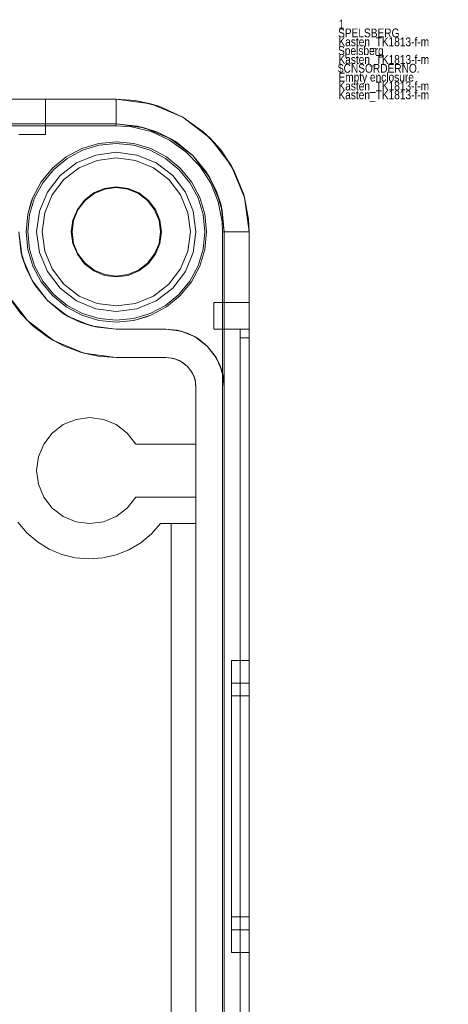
# Model space of a CAD drawing. Extents: x -634 to 300, y 62 to 1102.
# Tile 24 of 125: x -485.497 to -485.012, y 358.512 to 359.625. Entities that reach past the tile are written whole.
import ezdxf

# ---------------------------------------------------------------- set-up
doc = ezdxf.new("R2010")
doc.units = 0
doc.layers.get('0').update_dxf_attribs({"lineweight": 13})
doc.layers.add('AM_6', color=2, linetype='Continuous', lineweight=35, true_color=0xffff00)
doc.styles.get("Standard").update_dxf_attribs({"font": 'ARIALN.TTF'})

# ---------------------------------------------------------------- blocks, each defined once
blk = doc.blocks.new('Blockreferenz-A06CPW2EL0')
at = {"color": 9, "linetype": 'ByBlock', "lineweight": -2, "ltscale": 0.13, "true_color": 0xc1c9c4}
for p, q in [((-485.3874, 359.5354), (-487.6874, 359.5354)), ((-485.3874, 359.5354), (-487.6874, 359.5354)), ((-485.4896, 359.5354), (-485.4974, 359.5354)), ((-485.4974, 359.5354), (-485.4896, 359.5354)), ((-485.4824, 359.5354), (-485.4896, 359.5354)), ((-485.4896, 359.5354), (-485.4824, 359.5354)), ((-485.4762, 359.5354), (-485.4824, 359.5354)), ((-485.4824, 359.5354), (-485.4762, 359.5354)), ((-485.4714, 359.5354), (-485.4762, 359.5354)), ((-485.4762, 359.5354), (-485.4714, 359.5354)), ((-485.4684, 359.5354), (-485.4714, 359.5354)), ((-485.4714, 359.5354), (-485.4684, 359.5354)), ((-485.4674, 359.5354), (-485.4684, 359.5354)), ((-485.4684, 359.5354), (-485.4674, 359.5354)), ((-485.4674, 359.4954), (-485.4674, 359.5354)), ((-485.4674, 359.5354), (-485.4674, 359.5354)), ((-485.4674, 359.4954), (-485.4674, 359.5354)), ((-485.3486, 359.5303), (-485.3874, 359.5354)), ((-485.366, 359.5339), (-485.3874, 359.5354)), ((-485.3874, 359.5354), (-485.3874, 359.5354)), ((-485.3874, 359.5354), (-485.3874, 359.5349)), ((-485.366, 359.5339), (-485.3874, 359.5354)), ((-485.3874, 359.5349), (-485.3874, 359.5334)), ((-485.3874, 359.5334), (-485.3874, 359.5309)), ((-485.3874, 359.5309), (-485.3874, 359.5276)), ((-485.3486, 359.5303), (-485.366, 359.5339)), ((-485.3383, 359.5271), (-485.366, 359.5339)), ((-485.3124, 359.5153), (-485.3486, 359.5303)), ((-485.3383, 359.5271), (-485.3486, 359.5303)), ((-485.3874, 359.5276), (-485.3874, 359.5235)), ((-485.3874, 359.5235), (-485.3874, 359.5188)), ((-485.3874, 359.5188), (-485.3874, 359.5136)), ((-485.3124, 359.5153), (-485.3383, 359.5271)), ((-485.3124, 359.5153), (-485.3383, 359.5271)), ((-487.6874, 359.5074), (-485.3874, 359.5074)), ((-485.3874, 359.5074), (-485.5634, 359.5074)), ((-485.3874, 359.5136), (-485.3874, 359.5082)), ((-485.3874, 359.5082), (-485.3874, 359.5054)), ((-485.3874, 359.5074), (-485.3558, 359.5032)), ((-485.3636, 359.505), (-485.3874, 359.5074)), ((-485.3874, 359.5074), (-485.3874, 359.5074)), ((-485.2813, 359.4915), (-485.3124, 359.5153)), ((-485.2892, 359.4987), (-485.3124, 359.5153)), ((-485.2892, 359.4987), (-485.3124, 359.5153)), ((-486.2374, 359.5054), (-485.3874, 359.5054)), ((-485.3874, 359.5054), (-485.3703, 359.5042)), ((-485.3703, 359.5042), (-485.3481, 359.4988)), ((-485.3636, 359.505), (-485.3407, 359.4981)), ((-485.3558, 359.5032), (-485.3636, 359.505)), ((-485.3558, 359.5032), (-485.3264, 359.491)), ((-485.3407, 359.4981), (-485.3558, 359.5032)), ((-485.3481, 359.4988), (-485.3274, 359.4893)), ((-485.3264, 359.491), (-485.3407, 359.4981)), ((-485.3407, 359.4981), (-485.3196, 359.4868)), ((-485.2813, 359.4915), (-485.2892, 359.4987)), ((-485.2695, 359.4781), (-485.2892, 359.4987)), ((-485.4974, 359.4954), (-485.4896, 359.4954)), ((-485.4974, 359.4954), (-485.4896, 359.4954)), ((-485.4896, 359.4954), (-485.4824, 359.4954)), ((-485.4896, 359.4954), (-485.4824, 359.4954)), ((-485.4824, 359.4954), (-485.4762, 359.4954)), ((-485.4824, 359.4954), (-485.4762, 359.4954)), ((-485.4762, 359.4954), (-485.4714, 359.4954)), ((-485.4762, 359.4954), (-485.4714, 359.4954)), ((-485.4714, 359.4954), (-485.4684, 359.4954)), ((-485.4714, 359.4954), (-485.4684, 359.4954)), ((-485.4684, 359.4954), (-485.4674, 359.4954)), ((-485.4684, 359.4954), (-485.4674, 359.4954)), ((-485.4674, 359.4954), (-485.4674, 359.4954)), ((-485.4073, 359.4854), (-485.4264, 359.4796)), ((-485.4264, 359.4796), (-485.4073, 359.4854)), ((-485.3874, 359.4874), (-485.4073, 359.4854)), ((-485.4073, 359.4854), (-485.3874, 359.4874)), ((-485.3874, 359.4854), (-485.4069, 359.4835)), ((-485.3675, 359.4854), (-485.3874, 359.4874)), ((-485.3874, 359.4874), (-485.3675, 359.4854)), ((-485.3679, 359.4835), (-485.3874, 359.4854)), ((-485.3484, 359.4796), (-485.3675, 359.4854)), ((-485.3675, 359.4854), (-485.3484, 359.4796)), ((-485.3274, 359.4893), (-485.3088, 359.4761)), ((-485.3264, 359.491), (-485.3011, 359.4717)), ((-485.3196, 359.4868), (-485.3264, 359.491)), ((-485.3011, 359.4717), (-485.3196, 359.4868)), ((-485.2575, 359.4604), (-485.2813, 359.4915)), ((-485.2695, 359.4781), (-485.2813, 359.4915)), ((-485.4264, 359.4796), (-485.4441, 359.4702)), ((-485.4441, 359.4702), (-485.4264, 359.4796)), ((-485.4257, 359.4778), (-485.4429, 359.4685)), ((-485.4069, 359.4835), (-485.4257, 359.4778)), ((-485.3874, 359.4754), (-485.4107, 359.4723)), ((-485.3874, 359.4754), (-485.4107, 359.4723)), ((-485.3641, 359.4723), (-485.3874, 359.4754)), ((-485.3641, 359.4723), (-485.3874, 359.4754)), ((-485.3491, 359.4778), (-485.3679, 359.4835)), ((-485.3318, 359.4685), (-485.3491, 359.4778)), ((-485.3307, 359.4702), (-485.3484, 359.4796)), ((-485.3484, 359.4796), (-485.3307, 359.4702)), ((-485.3088, 359.4761), (-485.2931, 359.4596)), ((-485.2575, 359.4604), (-485.2695, 359.4781)), ((-485.2541, 359.4541), (-485.2695, 359.4781)), ((-485.4441, 359.4702), (-485.4595, 359.4575)), ((-485.4595, 359.4575), (-485.4441, 359.4702)), ((-485.4429, 359.4685), (-485.4581, 359.4561)), ((-485.4324, 359.4633), (-485.451, 359.449)), ((-485.4324, 359.4633), (-485.451, 359.449)), ((-485.4107, 359.4723), (-485.4324, 359.4633)), ((-485.4107, 359.4723), (-485.4324, 359.4633)), ((-485.4091, 359.4663), (-485.4293, 359.4579)), ((-485.4293, 359.4579), (-485.4091, 359.4663)), ((-485.3874, 359.4691), (-485.4091, 359.4663)), ((-485.4091, 359.4663), (-485.3874, 359.4691)), ((-485.3657, 359.4663), (-485.3874, 359.4691)), ((-485.3874, 359.4691), (-485.3657, 359.4663)), ((-485.3455, 359.4579), (-485.3657, 359.4663)), ((-485.3657, 359.4663), (-485.3455, 359.4579)), ((-485.3424, 359.4633), (-485.3641, 359.4723)), ((-485.3424, 359.4633), (-485.3641, 359.4723)), ((-485.3237, 359.449), (-485.3424, 359.4633)), ((-485.3237, 359.449), (-485.3424, 359.4633)), ((-485.3167, 359.4561), (-485.3318, 359.4685)), ((-485.3153, 359.4575), (-485.3307, 359.4702)), ((-485.3307, 359.4702), (-485.3153, 359.4575)), ((-485.3011, 359.4717), (-485.2817, 359.4464)), ((-485.2859, 359.4532), (-485.3011, 359.4717)), ((-485.4595, 359.4575), (-485.4722, 359.4421)), ((-485.4722, 359.4421), (-485.4595, 359.4575)), ((-485.4581, 359.4561), (-485.4705, 359.4409)), ((-485.4293, 359.4579), (-485.4466, 359.4446)), ((-485.4466, 359.4446), (-485.4293, 359.4579)), ((-485.3282, 359.4446), (-485.3455, 359.4579)), ((-485.3455, 359.4579), (-485.3282, 359.4446)), ((-485.3042, 359.4409), (-485.3167, 359.4561)), ((-485.3026, 359.4421), (-485.3153, 359.4575)), ((-485.3153, 359.4575), (-485.3026, 359.4421)), ((-485.2931, 359.4596), (-485.2807, 359.4404)), ((-485.2859, 359.4532), (-485.2747, 359.4321)), ((-485.2817, 359.4464), (-485.2859, 359.4532)), ((-485.2425, 359.4242), (-485.2575, 359.4604)), ((-485.2541, 359.4541), (-485.2575, 359.4604)), ((-485.2435, 359.4276), (-485.2541, 359.4541)), ((-485.4722, 359.4421), (-485.4816, 359.4244)), ((-485.4816, 359.4244), (-485.4722, 359.4421)), ((-485.4705, 359.4409), (-485.4798, 359.4237)), ((-485.451, 359.449), (-485.4653, 359.4304)), ((-485.451, 359.449), (-485.4653, 359.4304)), ((-485.4466, 359.4446), (-485.4599, 359.4273)), ((-485.4599, 359.4273), (-485.4466, 359.4446)), ((-485.3148, 359.4273), (-485.3282, 359.4446)), ((-485.3282, 359.4446), (-485.3148, 359.4273)), ((-485.3094, 359.4304), (-485.3237, 359.449)), ((-485.3094, 359.4304), (-485.3237, 359.449)), ((-485.295, 359.4237), (-485.3042, 359.4409)), ((-485.2931, 359.4244), (-485.3026, 359.4421)), ((-485.3026, 359.4421), (-485.2931, 359.4244)), ((-485.2817, 359.4464), (-485.2695, 359.417)), ((-485.2747, 359.4321), (-485.2817, 359.4464)), ((-485.4653, 359.4304), (-485.4743, 359.4087)), ((-485.4653, 359.4304), (-485.4743, 359.4087)), ((-485.4128, 359.4294), (-485.4234, 359.4214)), ((-485.4006, 359.4345), (-485.4128, 359.4294)), ((-485.4124, 359.4287), (-485.4003, 359.4337)), ((-485.3874, 359.4363), (-485.4006, 359.4345)), ((-485.4003, 359.4337), (-485.3874, 359.4354)), ((-485.3742, 359.4345), (-485.3874, 359.4363)), ((-485.3874, 359.4354), (-485.3744, 359.4337)), ((-485.3744, 359.4337), (-485.3624, 359.4287)), ((-485.3619, 359.4294), (-485.3742, 359.4345)), ((-485.3514, 359.4214), (-485.3619, 359.4294)), ((-485.3005, 359.4087), (-485.3094, 359.4304)), ((-485.3005, 359.4087), (-485.3094, 359.4304)), ((-485.2807, 359.4404), (-485.2722, 359.4192)), ((-485.2747, 359.4321), (-485.2677, 359.4092)), ((-485.2695, 359.417), (-485.2747, 359.4321)), ((-485.4816, 359.4244), (-485.4874, 359.4053)), ((-485.4835, 359.4195), (-485.4874, 359.4053)), ((-485.4874, 359.4053), (-485.4835, 359.4195)), ((-485.4798, 359.4237), (-485.4855, 359.4049)), ((-485.4816, 359.4244), (-485.4835, 359.4195)), ((-485.4835, 359.4195), (-485.4816, 359.4244)), ((-485.4599, 359.4273), (-485.4683, 359.4071)), ((-485.4683, 359.4071), (-485.4599, 359.4273)), ((-485.4234, 359.4214), (-485.4314, 359.4108)), ((-485.4307, 359.4104), (-485.4227, 359.4207)), ((-485.4227, 359.4207), (-485.4124, 359.4287)), ((-485.3624, 359.4287), (-485.352, 359.4207)), ((-485.352, 359.4207), (-485.3441, 359.4104)), ((-485.3433, 359.4108), (-485.3514, 359.4214)), ((-485.3065, 359.4071), (-485.3148, 359.4273)), ((-485.3148, 359.4273), (-485.3065, 359.4071)), ((-485.2893, 359.4049), (-485.295, 359.4237)), ((-485.2873, 359.4053), (-485.2931, 359.4244)), ((-485.2931, 359.4244), (-485.2873, 359.4053)), ((-485.2722, 359.4192), (-485.2679, 359.3968)), ((-485.2425, 359.4242), (-485.2435, 359.4276)), ((-485.2381, 359.3996), (-485.2435, 359.4276)), ((-485.2374, 359.3854), (-485.2425, 359.4242)), ((-485.2381, 359.3996), (-485.2425, 359.4242)), ((-485.4743, 359.4087), (-485.4774, 359.3854)), ((-485.4743, 359.4087), (-485.4774, 359.3854)), ((-485.4314, 359.4108), (-485.4365, 359.3986)), ((-485.4357, 359.3983), (-485.4307, 359.4104)), ((-485.3441, 359.4104), (-485.3391, 359.3983)), ((-485.3382, 359.3986), (-485.3433, 359.4108)), ((-485.2974, 359.3854), (-485.3005, 359.4087)), ((-485.2974, 359.3854), (-485.3005, 359.4087)), ((-485.2695, 359.417), (-485.2654, 359.3854)), ((-485.2677, 359.4092), (-485.2695, 359.417)), ((-485.2654, 359.3854), (-485.2677, 359.4092)), ((-485.4874, 359.4053), (-485.4894, 359.3854)), ((-485.4894, 359.3854), (-485.4874, 359.4053)), ((-485.4855, 359.4049), (-485.4874, 359.3854)), ((-485.4683, 359.4071), (-485.4711, 359.3854)), ((-485.4711, 359.3854), (-485.4683, 359.4071)), ((-485.4365, 359.3986), (-485.4383, 359.3854)), ((-485.4374, 359.3854), (-485.4357, 359.3983)), ((-485.3391, 359.3983), (-485.3374, 359.3854)), ((-485.3365, 359.3854), (-485.3382, 359.3986)), ((-485.3036, 359.3854), (-485.3065, 359.4071)), ((-485.3065, 359.4071), (-485.3036, 359.3854)), ((-485.2874, 359.3854), (-485.2893, 359.4049)), ((-485.2854, 359.3854), (-485.2873, 359.4053)), ((-485.2873, 359.4053), (-485.2854, 359.3854)), ((-485.2679, 359.3968), (-485.2674, 359.3854)), ((-485.2374, 359.3854), (-485.2381, 359.3996)), ((-485.2374, 359.3854), (-485.2381, 359.3996)), ((-485.4936, 359.3569), (-485.4974, 359.3854)), ((-485.4974, 359.3854), (-485.4953, 359.3639)), ((-485.4894, 359.3854), (-485.4874, 359.3655)), ((-485.4874, 359.3655), (-485.4894, 359.3854)), ((-485.4874, 359.3854), (-485.4855, 359.3659)), ((-485.4774, 359.3854), (-485.4743, 359.3621)), ((-485.4774, 359.3854), (-485.4743, 359.3621)), ((-485.4711, 359.3854), (-485.4683, 359.3637)), ((-485.4683, 359.3637), (-485.4711, 359.3854)), ((-485.4383, 359.3854), (-485.4365, 359.3722)), ((-485.4357, 359.3724), (-485.4374, 359.3854)), ((-485.3374, 359.3854), (-485.3391, 359.3724)), ((-485.3382, 359.3722), (-485.3365, 359.3854)), ((-485.3065, 359.3637), (-485.3036, 359.3854)), ((-485.3036, 359.3854), (-485.3065, 359.3637)), ((-485.3005, 359.3621), (-485.2974, 359.3854)), ((-485.3005, 359.3621), (-485.2974, 359.3854)), ((-485.2893, 359.3659), (-485.2874, 359.3854)), ((-485.2873, 359.3655), (-485.2854, 359.3854)), ((-485.2854, 359.3854), (-485.2873, 359.3655)), ((-485.2674, 359.3854), (-485.2674, 358.0354)), ((-485.2674, 359.3854), (-485.2646, 359.3854)), ((-485.2654, 359.3854), (-485.2654, 356.0854)), ((-485.2654, 359.2094), (-485.2654, 359.3854)), ((-485.2654, 359.3854), (-485.2654, 359.3854)), ((-485.2646, 359.3854), (-485.2592, 359.3854)), ((-485.2592, 359.3854), (-485.254, 359.3854)), ((-485.254, 359.3854), (-485.2493, 359.3854)), ((-485.2493, 359.3854), (-485.2452, 359.3854)), ((-485.2452, 359.3854), (-485.2419, 359.3854)), ((-485.2419, 359.3854), (-485.2394, 359.3854)), ((-485.2394, 359.3854), (-485.2379, 359.3854)), ((-485.2379, 359.3854), (-485.2374, 359.3854)), ((-485.2374, 356.0854), (-485.2374, 359.3854)), ((-485.2374, 356.0854), (-485.2374, 359.3854)), ((-485.2374, 359.3854), (-485.2374, 359.3854)), ((-485.494, 359.3598), (-485.4953, 359.3639)), ((-485.4953, 359.3639), (-485.4936, 359.3569)), ((-485.4874, 359.3655), (-485.4816, 359.3464)), ((-485.4816, 359.3464), (-485.4874, 359.3655)), ((-485.4855, 359.3659), (-485.4798, 359.3471)), ((-485.4683, 359.3637), (-485.4599, 359.3435)), ((-485.4599, 359.3435), (-485.4683, 359.3637)), ((-485.4365, 359.3722), (-485.4314, 359.36)), ((-485.4307, 359.3604), (-485.4357, 359.3724)), ((-485.3391, 359.3724), (-485.3441, 359.3604)), ((-485.3433, 359.36), (-485.3382, 359.3722)), ((-485.3148, 359.3435), (-485.3065, 359.3637)), ((-485.3065, 359.3637), (-485.3148, 359.3435)), ((-485.295, 359.3471), (-485.2893, 359.3659)), ((-485.2931, 359.3464), (-485.2873, 359.3655)), ((-485.2873, 359.3655), (-485.2931, 359.3464)), ((-485.4918, 359.3525), (-485.494, 359.3598)), ((-485.4826, 359.3304), (-485.4936, 359.3569)), ((-485.4936, 359.3569), (-485.489, 359.3433)), ((-485.489, 359.3433), (-485.4918, 359.3525)), ((-485.4743, 359.3621), (-485.4653, 359.3404)), ((-485.4743, 359.3621), (-485.4653, 359.3404)), ((-485.4314, 359.36), (-485.4234, 359.3494)), ((-485.4227, 359.35), (-485.4307, 359.3604)), ((-485.3441, 359.3604), (-485.352, 359.35)), ((-485.3514, 359.3494), (-485.3433, 359.36)), ((-485.3094, 359.3404), (-485.3005, 359.3621)), ((-485.3094, 359.3404), (-485.3005, 359.3621)), ((-485.4845, 359.3348), (-485.489, 359.3433)), ((-485.489, 359.3433), (-485.4826, 359.3304)), ((-485.4816, 359.3464), (-485.4722, 359.3287)), ((-485.4722, 359.3287), (-485.4816, 359.3464)), ((-485.4798, 359.3471), (-485.4705, 359.3298)), ((-485.4653, 359.3404), (-485.451, 359.3217)), ((-485.4653, 359.3404), (-485.451, 359.3217)), ((-485.4599, 359.3435), (-485.4466, 359.3262)), ((-485.4466, 359.3262), (-485.4599, 359.3435)), ((-485.4234, 359.3494), (-485.4128, 359.3413)), ((-485.4124, 359.3421), (-485.4227, 359.35)), ((-485.4128, 359.3413), (-485.4006, 359.3362)), ((-485.4003, 359.3371), (-485.4124, 359.3421)), ((-485.3624, 359.3421), (-485.3744, 359.3371)), ((-485.3742, 359.3362), (-485.3619, 359.3413)), ((-485.352, 359.35), (-485.3624, 359.3421)), ((-485.3619, 359.3413), (-485.3514, 359.3494)), ((-485.3282, 359.3262), (-485.3148, 359.3435)), ((-485.3148, 359.3435), (-485.3282, 359.3262)), ((-485.3237, 359.3217), (-485.3094, 359.3404)), ((-485.3237, 359.3217), (-485.3094, 359.3404)), ((-485.3042, 359.3298), (-485.295, 359.3471)), ((-485.3026, 359.3287), (-485.2931, 359.3464)), ((-485.2931, 359.3464), (-485.3026, 359.3287)), ((-485.4809, 359.3281), (-485.4845, 359.3348)), ((-485.4652, 359.3076), (-485.4826, 359.3304)), ((-485.4826, 359.3304), (-485.4788, 359.3243)), ((-485.4705, 359.3298), (-485.4581, 359.3147)), ((-485.4006, 359.3362), (-485.3874, 359.3345)), ((-485.3874, 359.3354), (-485.4003, 359.3371)), ((-485.3744, 359.3371), (-485.3874, 359.3354)), ((-485.3874, 359.3345), (-485.3742, 359.3362)), ((-485.3167, 359.3147), (-485.3042, 359.3298)), ((-485.4788, 359.3243), (-485.4809, 359.3281)), ((-485.4788, 359.3243), (-485.4652, 359.3076)), ((-485.4722, 359.3287), (-485.4595, 359.3133)), ((-485.4595, 359.3133), (-485.4722, 359.3287)), ((-485.451, 359.3217), (-485.4324, 359.3074)), ((-485.451, 359.3217), (-485.4324, 359.3074)), ((-485.4466, 359.3262), (-485.4293, 359.3128)), ((-485.4293, 359.3128), (-485.4466, 359.3262)), ((-485.3455, 359.3128), (-485.3282, 359.3262)), ((-485.3282, 359.3262), (-485.3455, 359.3128)), ((-485.3424, 359.3074), (-485.3237, 359.3217)), ((-485.3424, 359.3074), (-485.3237, 359.3217)), ((-485.3153, 359.3133), (-485.3026, 359.3287)), ((-485.3026, 359.3287), (-485.3153, 359.3133)), ((-485.4878, 359.285), (-485.5104, 359.3144)), ((-485.5078, 359.3101), (-485.4957, 359.2936)), ((-485.4424, 359.2901), (-485.4652, 359.3076)), ((-485.4652, 359.3076), (-485.4485, 359.2939)), ((-485.4595, 359.3133), (-485.4441, 359.3006)), ((-485.4441, 359.3006), (-485.4595, 359.3133)), ((-485.4581, 359.3147), (-485.4429, 359.3022)), ((-485.4324, 359.3074), (-485.4107, 359.2985)), ((-485.4324, 359.3074), (-485.4107, 359.2985)), ((-485.4293, 359.3128), (-485.4091, 359.3045)), ((-485.4091, 359.3045), (-485.4293, 359.3128)), ((-485.3657, 359.3045), (-485.3455, 359.3128)), ((-485.3455, 359.3128), (-485.3657, 359.3045)), ((-485.3641, 359.2985), (-485.3424, 359.3074)), ((-485.3641, 359.2985), (-485.3424, 359.3074)), ((-485.3318, 359.3022), (-485.3167, 359.3147)), ((-485.3307, 359.3006), (-485.3153, 359.3133)), ((-485.3153, 359.3133), (-485.3307, 359.3006)), ((-485.4441, 359.3006), (-485.4264, 359.2912)), ((-485.4264, 359.2912), (-485.4441, 359.3006)), ((-485.4429, 359.3022), (-485.4257, 359.293)), ((-485.4107, 359.2985), (-485.3874, 359.2954)), ((-485.4107, 359.2985), (-485.3874, 359.2954)), ((-485.4091, 359.3045), (-485.3874, 359.3016)), ((-485.3874, 359.3016), (-485.4091, 359.3045)), ((-485.3874, 359.3016), (-485.3657, 359.3045)), ((-485.3657, 359.3045), (-485.3874, 359.3016)), ((-485.3874, 359.2954), (-485.3641, 359.2985)), ((-485.3874, 359.2954), (-485.3641, 359.2985)), ((-485.3491, 359.293), (-485.3318, 359.3022)), ((-485.3484, 359.2912), (-485.3307, 359.3006)), ((-485.3307, 359.3006), (-485.3484, 359.2912)), ((-485.2774, 359.3054), (-485.2774, 359.3044)), ((-485.2374, 359.3054), (-485.2774, 359.3054)), ((-485.2774, 359.3054), (-485.2774, 359.3044)), ((-485.2774, 359.3054), (-485.2774, 359.3054)), ((-485.2374, 359.3054), (-485.2774, 359.3054)), ((-485.2774, 359.3044), (-485.2774, 359.3014)), ((-485.2774, 359.3044), (-485.2774, 359.3014)), ((-485.2774, 359.3014), (-485.2774, 359.2966)), ((-485.2774, 359.3014), (-485.2774, 359.2966)), ((-485.2774, 359.2966), (-485.2774, 359.2904)), ((-485.2774, 359.2966), (-485.2774, 359.2904)), ((-485.2374, 359.3044), (-485.2374, 359.3054)), ((-485.2374, 359.3054), (-485.2374, 359.3054)), ((-485.2374, 359.3054), (-485.2374, 359.3044)), ((-485.2374, 359.3014), (-485.2374, 359.3044)), ((-485.2374, 359.3044), (-485.2374, 359.3014)), ((-485.2374, 359.2966), (-485.2374, 359.3014)), ((-485.2374, 359.3014), (-485.2374, 359.2966)), ((-485.2374, 359.2904), (-485.2374, 359.2966)), ((-485.2374, 359.2966), (-485.2374, 359.2904)), ((-485.4957, 359.2936), (-485.4878, 359.285)), ((-485.4813, 359.2789), (-485.4957, 359.2936)), ((-485.4584, 359.2624), (-485.4878, 359.285)), ((-485.4878, 359.285), (-485.4813, 359.2789)), ((-485.4485, 359.2939), (-485.4424, 359.2901)), ((-485.4447, 359.2919), (-485.4485, 359.2939)), ((-485.4379, 359.2883), (-485.4447, 359.2919)), ((-485.4159, 359.2791), (-485.4424, 359.2901)), ((-485.4424, 359.2901), (-485.4295, 359.2838)), ((-485.4295, 359.2838), (-485.4379, 359.2883)), ((-485.4264, 359.2912), (-485.4073, 359.2853)), ((-485.4073, 359.2853), (-485.4264, 359.2912)), ((-485.4257, 359.293), (-485.4069, 359.2873)), ((-485.4073, 359.2853), (-485.3874, 359.2834)), ((-485.3874, 359.2834), (-485.4073, 359.2853)), ((-485.4069, 359.2873), (-485.3874, 359.2854)), ((-485.3874, 359.2854), (-485.3679, 359.2873)), ((-485.3874, 359.2834), (-485.3675, 359.2853)), ((-485.3675, 359.2853), (-485.3874, 359.2834)), ((-485.3679, 359.2873), (-485.3491, 359.293)), ((-485.3675, 359.2853), (-485.3484, 359.2912)), ((-485.3675, 359.2853), (-485.3533, 359.2893)), ((-485.3533, 359.2893), (-485.3675, 359.2853)), ((-485.3533, 359.2893), (-485.3484, 359.2912)), ((-485.3484, 359.2912), (-485.3533, 359.2893)), ((-485.2774, 359.2904), (-485.2774, 359.2832)), ((-485.2774, 359.2904), (-485.2774, 359.2832)), ((-485.2374, 359.2832), (-485.2374, 359.2904)), ((-485.2374, 359.2904), (-485.2374, 359.2832)), ((-485.4813, 359.2789), (-485.465, 359.2665)), ((-485.4203, 359.281), (-485.4295, 359.2838)), ((-485.4295, 359.2838), (-485.4159, 359.2791)), ((-485.413, 359.2788), (-485.4203, 359.281)), ((-485.3874, 359.2754), (-485.4159, 359.2791)), ((-485.4159, 359.2791), (-485.4088, 359.2775)), ((-485.4088, 359.2775), (-485.413, 359.2788)), ((-485.4088, 359.2775), (-485.3874, 359.2754)), ((-485.3314, 359.2754), (-485.3874, 359.2754)), ((-485.3874, 359.2754), (-485.3675, 359.2754)), ((-485.3874, 359.2754), (-485.3874, 359.2754)), ((-485.3675, 359.2754), (-485.3484, 359.2754)), ((-485.3484, 359.2754), (-485.3314, 359.2754)), ((-485.3143, 359.2731), (-485.3314, 359.2754)), ((-485.3185, 359.2741), (-485.3314, 359.2754)), ((-485.3314, 359.2754), (-485.3185, 359.2741)), ((-485.3314, 359.2754), (-485.3314, 359.2754)), ((-485.3143, 359.2731), (-485.3185, 359.2741)), ((-485.3185, 359.2741), (-485.3061, 359.2704)), ((-485.2774, 359.2832), (-485.2774, 359.2754)), ((-485.2774, 359.2832), (-485.2774, 359.2754)), ((-485.2774, 359.2754), (-485.2474, 359.2754)), ((-485.2774, 359.2754), (-485.2774, 359.2754)), ((-485.2774, 359.2754), (-485.2474, 359.2754)), ((-485.2474, 359.2754), (-485.2474, 359.2752)), ((-485.2424, 359.2754), (-485.2474, 359.2754)), ((-485.2474, 359.2754), (-485.2374, 359.2754)), ((-485.2474, 359.2754), (-485.2474, 357.7354)), ((-485.2474, 359.2754), (-485.2474, 359.2754)), ((-485.2474, 359.2754), (-485.2474, 357.7354)), ((-485.2424, 359.2754), (-485.2474, 359.2754)), ((-485.2474, 359.2754), (-485.2474, 359.2754)), ((-485.2474, 359.2754), (-485.2474, 359.2754)), ((-485.2474, 359.2754), (-485.2474, 359.2754)), ((-485.2474, 359.2754), (-485.2474, 359.2754)), ((-485.2474, 359.2754), (-485.2474, 359.2754)), ((-485.2474, 359.2752), (-485.2474, 359.2754)), ((-485.2474, 359.2754), (-485.2374, 359.2754)), ((-485.2474, 359.2752), (-485.2474, 359.2746)), ((-485.2474, 359.2746), (-485.2474, 359.2752)), ((-485.2474, 359.2746), (-485.2474, 359.2737)), ((-485.2474, 359.2737), (-485.2474, 359.2746)), ((-485.2474, 359.2737), (-485.2474, 359.2725)), ((-485.2474, 359.2725), (-485.2474, 359.2737)), ((-485.2374, 359.2754), (-485.2424, 359.2754)), ((-485.2374, 359.2754), (-485.2424, 359.2754)), ((-485.2374, 359.2754), (-485.2374, 359.2832)), ((-485.2374, 359.2832), (-485.2374, 359.2754)), ((-485.2374, 359.275), (-485.2374, 359.2754)), ((-485.2374, 357.7354), (-485.2374, 359.2754)), ((-485.2374, 359.2754), (-485.2374, 359.2754)), ((-485.2374, 359.2754), (-485.2374, 359.275)), ((-485.2374, 359.2754), (-485.2374, 357.7354)), ((-485.2374, 359.274), (-485.2374, 359.275)), ((-485.2374, 359.275), (-485.2374, 359.274)), ((-485.2374, 359.2725), (-485.2374, 359.274)), ((-485.2374, 359.274), (-485.2374, 359.2725)), ((-485.465, 359.2665), (-485.4584, 359.2624)), ((-485.4471, 359.2565), (-485.465, 359.2665)), ((-485.4241, 359.2482), (-485.4584, 359.2624)), ((-485.4584, 359.2624), (-485.4471, 359.2565)), ((-485.2984, 359.2665), (-485.3143, 359.2731)), ((-485.3061, 359.2704), (-485.3143, 359.2731)), ((-485.2984, 359.2665), (-485.3061, 359.2704)), ((-485.3061, 359.2704), (-485.2947, 359.2643)), ((-485.2847, 359.2561), (-485.2984, 359.2665)), ((-485.2947, 359.2643), (-485.2984, 359.2665)), ((-485.2847, 359.2561), (-485.2947, 359.2643)), ((-485.2947, 359.2643), (-485.2847, 359.2561)), ((-485.2474, 359.2725), (-485.2474, 359.2709)), ((-485.2474, 359.2709), (-485.2474, 359.2725)), ((-485.2474, 359.2709), (-485.2474, 359.2692)), ((-485.2474, 359.2692), (-485.2474, 359.2709)), ((-485.2474, 359.2692), (-485.2474, 359.2673)), ((-485.2474, 359.2673), (-485.2474, 359.2692)), ((-485.2474, 359.2673), (-485.2474, 359.2654)), ((-485.2474, 359.2654), (-485.2474, 359.2673)), ((-485.2474, 359.2654), (-485.2424, 359.2654)), ((-485.2474, 359.2654), (-485.2474, 356.2054)), ((-485.2424, 359.2654), (-485.2474, 359.2654)), ((-485.2474, 356.2054), (-485.2474, 359.2654)), ((-485.2424, 359.2654), (-485.2374, 359.2654)), ((-485.2374, 359.2654), (-485.2424, 359.2654)), ((-485.2374, 359.2704), (-485.2374, 359.2725)), ((-485.2374, 359.2725), (-485.2374, 359.2704)), ((-485.2374, 359.268), (-485.2374, 359.2704)), ((-485.2374, 359.2704), (-485.2374, 359.268)), ((-485.2374, 359.2654), (-485.2374, 359.268)), ((-485.2374, 359.268), (-485.2374, 359.2654)), ((-485.2374, 356.2054), (-485.2374, 359.2654)), ((-485.2374, 359.2654), (-485.2374, 356.2054)), ((-485.4471, 359.2565), (-485.4279, 359.2493)), ((-485.2742, 359.2424), (-485.2847, 359.2561)), ((-485.2765, 359.2461), (-485.2847, 359.2561)), ((-485.2847, 359.2561), (-485.2765, 359.2461)), ((-485.4279, 359.2493), (-485.4241, 359.2482)), ((-485.4078, 359.2449), (-485.4279, 359.2493)), ((-485.3874, 359.2434), (-485.4241, 359.2482)), ((-485.4241, 359.2482), (-485.4078, 359.2449)), ((-485.4078, 359.2449), (-485.3874, 359.2434)), ((-485.3874, 359.2434), (-485.4078, 359.2449)), ((-485.3874, 359.2434), (-485.3314, 359.2434)), ((-485.3314, 359.2434), (-485.3874, 359.2434)), ((-485.3874, 359.2434), (-485.3874, 359.2434)), ((-485.3314, 359.2434), (-485.3226, 359.2422)), ((-485.3248, 359.2427), (-485.3314, 359.2434)), ((-485.3314, 359.2434), (-485.3314, 359.2434)), ((-485.3226, 359.2422), (-485.3248, 359.2427)), ((-485.3248, 359.2427), (-485.3235, 359.2423)), ((-485.3235, 359.2423), (-485.3212, 359.2417)), ((-485.3184, 359.2408), (-485.3226, 359.2422)), ((-485.3226, 359.2422), (-485.3144, 359.2388)), ((-485.3212, 359.2417), (-485.3184, 359.2408)), ((-485.3144, 359.2388), (-485.3184, 359.2408)), ((-485.3184, 359.2408), (-485.3158, 359.2394)), ((-485.2742, 359.2424), (-485.2765, 359.2461)), ((-485.2765, 359.2461), (-485.2704, 359.2346)), ((-485.2676, 359.2265), (-485.2742, 359.2424)), ((-485.2704, 359.2346), (-485.2742, 359.2424)), ((-485.3158, 359.2394), (-485.3137, 359.2383)), ((-485.3125, 359.2377), (-485.3144, 359.2388)), ((-485.3144, 359.2388), (-485.3073, 359.2334)), ((-485.3137, 359.2383), (-485.3125, 359.2377)), ((-485.3073, 359.2334), (-485.3125, 359.2377)), ((-485.3073, 359.2334), (-485.3019, 359.2264)), ((-485.3031, 359.2283), (-485.3073, 359.2334)), ((-485.2676, 359.2265), (-485.2704, 359.2346)), ((-485.2704, 359.2346), (-485.2667, 359.2223)), ((-485.3031, 359.2283), (-485.3025, 359.2271)), ((-485.3019, 359.2264), (-485.3031, 359.2283)), ((-485.3025, 359.2271), (-485.3014, 359.225)), ((-485.3, 359.2224), (-485.3019, 359.2264)), ((-485.3019, 359.2264), (-485.2985, 359.2182)), ((-485.3014, 359.225), (-485.3, 359.2224)), ((-485.2985, 359.2182), (-485.3, 359.2224)), ((-485.3, 359.2224), (-485.2991, 359.2196)), ((-485.2991, 359.2196), (-485.2984, 359.2173)), ((-485.298, 359.216), (-485.2985, 359.2182)), ((-485.2985, 359.2182), (-485.2974, 359.2094)), ((-485.2654, 359.2094), (-485.2676, 359.2265)), ((-485.2667, 359.2223), (-485.2676, 359.2265)), ((-485.2654, 359.2094), (-485.2667, 359.2223)), ((-485.2667, 359.2223), (-485.2654, 359.2094)), ((-485.2984, 359.2173), (-485.298, 359.216)), ((-485.2974, 359.2094), (-485.298, 359.216)), ((-485.2974, 359.2094), (-485.2974, 356.2614)), ((-485.2974, 359.1454), (-485.2974, 359.2094)), ((-485.2974, 359.2094), (-485.2974, 359.2094)), ((-485.2654, 356.2614), (-485.2654, 359.2094)), ((-485.2654, 359.2094), (-485.2654, 359.2094)), ((-485.4329, 359.1733), (-485.4474, 359.1673)), ((-485.4474, 359.1673), (-485.4329, 359.1733)), ((-485.4174, 359.1754), (-485.4329, 359.1733)), ((-485.4329, 359.1733), (-485.4174, 359.1754)), ((-485.4019, 359.1733), (-485.4174, 359.1754)), ((-485.4174, 359.1754), (-485.4019, 359.1733)), ((-485.3874, 359.1673), (-485.4019, 359.1733)), ((-485.4019, 359.1733), (-485.3874, 359.1673)), ((-485.4474, 359.1673), (-485.4598, 359.1578)), ((-485.4598, 359.1578), (-485.4474, 359.1673)), ((-485.375, 359.1578), (-485.3874, 359.1673)), ((-485.3874, 359.1673), (-485.375, 359.1578)), ((-485.4598, 359.1578), (-485.4693, 359.1454)), ((-485.4693, 359.1454), (-485.4598, 359.1578)), ((-485.3654, 359.1454), (-485.375, 359.1578)), ((-485.375, 359.1578), (-485.3654, 359.1454)), ((-485.4693, 359.1454), (-485.4753, 359.1309)), ((-485.4753, 359.1309), (-485.4693, 359.1454)), ((-485.2974, 359.1454), (-485.3654, 359.1454)), ((-485.3654, 359.1454), (-485.2974, 359.1454)), ((-485.3654, 359.1454), (-485.3654, 359.1454)), ((-485.2974, 359.0854), (-485.2974, 359.1454)), ((-485.2974, 359.1454), (-485.2974, 359.1454)), ((-485.4753, 359.1309), (-485.4774, 359.1154)), ((-485.4774, 359.1154), (-485.4753, 359.1309)), ((-485.4774, 359.1154), (-485.4753, 359.0999)), ((-485.4753, 359.0999), (-485.4774, 359.1154)), ((-485.4753, 359.0999), (-485.4693, 359.0854)), ((-485.4693, 359.0854), (-485.4753, 359.0999)), ((-485.4693, 359.0854), (-485.4598, 359.073)), ((-485.4598, 359.073), (-485.4693, 359.0854)), ((-485.375, 359.073), (-485.3654, 359.0854)), ((-485.3654, 359.0854), (-485.375, 359.073)), ((-485.3654, 359.0854), (-485.2974, 359.0854)), ((-485.2974, 359.0854), (-485.3654, 359.0854)), ((-485.3654, 359.0854), (-485.3654, 359.0854)), ((-485.2974, 359.0554), (-485.2974, 359.0854)), ((-485.2974, 359.0854), (-485.2974, 359.0854)), ((-485.4598, 359.073), (-485.4474, 359.0634)), ((-485.4474, 359.0634), (-485.4598, 359.073)), ((-485.4474, 359.0634), (-485.4329, 359.0574)), ((-485.4329, 359.0574), (-485.4474, 359.0634)), ((-485.4019, 359.0574), (-485.3874, 359.0634)), ((-485.3874, 359.0634), (-485.4019, 359.0574)), ((-485.3874, 359.0634), (-485.375, 359.073)), ((-485.375, 359.073), (-485.3874, 359.0634)), ((-485.4884, 359.045), (-485.4985, 359.0569)), ((-485.4985, 359.0569), (-485.4884, 359.045)), ((-485.4329, 359.0574), (-485.4174, 359.0554)), ((-485.4174, 359.0554), (-485.4329, 359.0574)), ((-485.4174, 359.0554), (-485.4019, 359.0574)), ((-485.4019, 359.0574), (-485.4174, 359.0554)), ((-485.3374, 359.0554), (-485.3477, 359.0437)), ((-485.3477, 359.0437), (-485.3374, 359.0554)), ((-485.3254, 359.0554), (-485.3374, 359.0554)), ((-485.3374, 359.0554), (-485.2974, 359.0554)), ((-485.3374, 359.0554), (-485.3374, 359.0554)), ((-485.3254, 359.0437), (-485.3254, 359.0554)), ((-485.3254, 359.0554), (-485.3254, 358.0004)), ((-485.2974, 359.0554), (-485.3254, 359.0554)), ((-485.3254, 359.0554), (-485.3254, 359.0554)), ((-485.2974, 358.0004), (-485.2974, 359.0554)), ((-485.2974, 359.0554), (-485.2974, 359.0554)), ((-485.4766, 359.0348), (-485.4884, 359.045)), ((-485.4884, 359.045), (-485.4766, 359.0348)), ((-485.3477, 359.0437), (-485.3597, 359.0337)), ((-485.3597, 359.0337), (-485.3477, 359.0437)), ((-485.3254, 359.0337), (-485.3254, 359.0437)), ((-485.4634, 359.0266), (-485.4766, 359.0348)), ((-485.4766, 359.0348), (-485.4634, 359.0266)), ((-485.3597, 359.0337), (-485.3731, 359.0257)), ((-485.3731, 359.0257), (-485.3597, 359.0337)), ((-485.3254, 358.0004), (-485.3254, 359.0337)), ((-485.449, 359.0205), (-485.4634, 359.0266)), ((-485.4634, 359.0266), (-485.449, 359.0205)), ((-485.4339, 359.0168), (-485.449, 359.0205)), ((-485.449, 359.0205), (-485.4339, 359.0168)), ((-485.3876, 359.0199), (-485.4028, 359.0165)), ((-485.4028, 359.0165), (-485.3876, 359.0199)), ((-485.3731, 359.0257), (-485.3876, 359.0199)), ((-485.3876, 359.0199), (-485.3731, 359.0257)), ((-485.4183, 359.0154), (-485.4339, 359.0168)), ((-485.4339, 359.0168), (-485.4183, 359.0154)), ((-485.4028, 359.0165), (-485.4183, 359.0154)), ((-485.4183, 359.0154), (-485.4028, 359.0165)), ((-485.2374, 358.9004), (-485.2574, 358.9004)), ((-485.2574, 358.9004), (-485.2574, 358.8948)), ((-485.2574, 358.9004), (-485.2574, 358.8948)), ((-485.2374, 358.8948), (-485.2374, 358.9004)), ((-485.2374, 358.9004), (-485.2374, 358.8948)), ((-485.2574, 358.8948), (-485.2574, 358.8783)), ((-485.2574, 358.8948), (-485.2574, 358.8783)), ((-485.2374, 358.8783), (-485.2374, 358.8948)), ((-485.2374, 358.8948), (-485.2374, 358.8783)), ((-485.2574, 358.8783), (-485.2574, 358.8521)), ((-485.2574, 358.8783), (-485.2574, 358.8521)), ((-485.2374, 358.875), (-485.2574, 358.875)), ((-485.2574, 358.875), (-485.2574, 358.8702)), ((-485.2574, 358.875), (-485.2574, 358.8702)), ((-485.2374, 358.8521), (-485.2374, 358.8783)), ((-485.2374, 358.8783), (-485.2374, 358.8521)), ((-485.2374, 358.8723), (-485.2374, 358.875)), ((-485.2374, 358.875), (-485.2374, 358.8723)), ((-485.2574, 358.8702), (-485.2574, 358.8563)), ((-485.2574, 358.8702), (-485.2574, 358.8563)), ((-485.2374, 358.8644), (-485.2374, 358.8723)), ((-485.2374, 358.8723), (-485.2374, 358.8644)), ((-485.2374, 358.8515), (-485.2374, 358.8644)), ((-485.2374, 358.8644), (-485.2374, 358.8515)), ((-485.2374, 358.8604), (-485.2574, 358.8604)), ((-485.2574, 358.8604), (-485.2574, 358.8561)), ((-485.2574, 358.8604), (-485.2574, 358.8561)), ((-485.2574, 358.8563), (-485.2574, 358.8341)), ((-485.2574, 358.8563), (-485.2574, 358.8341)), ((-485.2574, 358.8561), (-485.2574, 358.8436)), ((-485.2574, 358.8561), (-485.2574, 358.8436)), ((-485.2574, 358.8521), (-485.2574, 358.8179)), ((-485.2574, 358.8521), (-485.2574, 358.8179)), ((-485.2374, 358.858), (-485.2374, 358.8604)), ((-485.2374, 358.8604), (-485.2374, 358.858)), ((-485.2374, 358.8509), (-485.2374, 358.858)), ((-485.2374, 358.858), (-485.2374, 358.8509)), ((-485.2374, 358.8179), (-485.2374, 358.8521)), ((-485.2374, 358.8521), (-485.2374, 358.8179)), ((-485.2374, 358.8341), (-485.2374, 358.8515)), ((-485.2374, 358.8515), (-485.2374, 358.8341)), ((-485.2374, 358.8393), (-485.2374, 358.8509)), ((-485.2374, 358.8509), (-485.2374, 358.8393)), ((-485.2574, 358.8436), (-485.2574, 358.8238)), ((-485.2574, 358.8436), (-485.2574, 358.8238)), ((-485.2374, 358.8238), (-485.2374, 358.8393)), ((-485.2374, 358.8393), (-485.2374, 358.8238)), ((-485.2574, 358.8341), (-485.2574, 358.8052)), ((-485.2574, 358.8341), (-485.2574, 358.8052)), ((-485.2374, 358.8129), (-485.2374, 358.8341)), ((-485.2374, 358.8341), (-485.2374, 358.8129)), ((-485.2574, 358.8238), (-485.2574, 358.7979)), ((-485.2574, 358.8238), (-485.2574, 358.7979)), ((-485.2574, 358.8179), (-485.2574, 358.7781)), ((-485.2574, 358.8179), (-485.2574, 358.7781)), ((-485.2374, 358.8048), (-485.2374, 358.8238)), ((-485.2374, 358.8238), (-485.2374, 358.8048)), ((-485.2374, 358.7781), (-485.2374, 358.8179)), ((-485.2374, 358.8179), (-485.2374, 358.7781)), ((-485.2374, 358.7888), (-485.2374, 358.8129)), ((-485.2374, 358.8129), (-485.2374, 358.7888)), ((-485.2574, 358.8052), (-485.2574, 358.7715)), ((-485.2574, 358.8052), (-485.2574, 358.7715)), ((-485.2574, 358.7979), (-485.2574, 358.7677)), ((-485.2574, 358.7979), (-485.2574, 358.7677)), ((-485.2374, 358.7832), (-485.2374, 358.8048)), ((-485.2374, 358.8048), (-485.2374, 358.7832)), ((-485.2374, 358.7626), (-485.2374, 358.7888)), ((-485.2374, 358.7888), (-485.2374, 358.7626)), ((-485.2574, 358.7781), (-485.2574, 358.7354)), ((-485.2574, 358.7781), (-485.2574, 358.7354)), ((-485.2374, 358.7598), (-485.2374, 358.7832)), ((-485.2374, 358.7832), (-485.2374, 358.7598)), ((-485.2374, 358.7354), (-485.2374, 358.7781)), ((-485.2374, 358.7781), (-485.2374, 358.7354)), ((-485.2574, 358.7715), (-485.2574, 358.7354)), ((-485.2574, 358.7715), (-485.2574, 358.7354)), ((-485.2574, 358.7677), (-485.2574, 358.7354)), ((-485.2574, 358.7677), (-485.2574, 358.7354)), ((-485.2374, 358.7354), (-485.2374, 358.7626)), ((-485.2374, 358.7626), (-485.2374, 358.7354)), ((-485.2374, 358.7354), (-485.2374, 358.7598)), ((-485.2374, 358.7598), (-485.2374, 358.7354)), ((-485.2574, 358.7354), (-485.2574, 358.6993)), ((-485.2574, 358.7354), (-485.2574, 358.6927)), ((-485.2574, 358.7354), (-485.2574, 358.703)), ((-485.2574, 358.7354), (-485.2574, 358.6993)), ((-485.2574, 358.7354), (-485.2574, 358.6927)), ((-485.2574, 358.7354), (-485.2574, 358.703)), ((-485.2374, 358.7082), (-485.2374, 358.7354)), ((-485.2374, 358.6927), (-485.2374, 358.7354)), ((-485.2374, 358.711), (-485.2374, 358.7354)), ((-485.2374, 358.7354), (-485.2374, 358.7082)), ((-485.2374, 358.7354), (-485.2374, 358.6927)), ((-485.2374, 358.7354), (-485.2374, 358.711)), ((-485.2374, 358.6876), (-485.2374, 358.711)), ((-485.2374, 358.711), (-485.2374, 358.6876)), ((-485.2374, 358.682), (-485.2374, 358.7082)), ((-485.2374, 358.7082), (-485.2374, 358.682)), ((-485.2574, 358.703), (-485.2574, 358.6729)), ((-485.2574, 358.703), (-485.2574, 358.6729)), ((-485.2574, 358.6993), (-485.2574, 358.6656)), ((-485.2574, 358.6993), (-485.2574, 358.6656)), ((-485.2574, 358.6927), (-485.2574, 358.6529)), ((-485.2574, 358.6927), (-485.2574, 358.6529)), ((-485.2374, 358.6529), (-485.2374, 358.6927)), ((-485.2374, 358.6927), (-485.2374, 358.6529)), ((-485.2374, 358.6659), (-485.2374, 358.6876)), ((-485.2374, 358.6876), (-485.2374, 358.6659)), ((-485.2574, 358.6729), (-485.2574, 358.647)), ((-485.2574, 358.6729), (-485.2574, 358.647)), ((-485.2374, 358.6578), (-485.2374, 358.682)), ((-485.2374, 358.682), (-485.2374, 358.6578)), ((-485.2574, 358.6656), (-485.2574, 358.6367)), ((-485.2574, 358.6656), (-485.2574, 358.6367)), ((-485.2374, 358.647), (-485.2374, 358.6659)), ((-485.2374, 358.6659), (-485.2374, 358.647)), ((-485.2574, 358.6529), (-485.2574, 358.6187)), ((-485.2574, 358.6529), (-485.2574, 358.6187)), ((-485.2374, 358.6367), (-485.2374, 358.6578)), ((-485.2374, 358.6578), (-485.2374, 358.6367)), ((-485.2374, 358.6187), (-485.2374, 358.6529)), ((-485.2374, 358.6529), (-485.2374, 358.6187)), ((-485.2574, 358.647), (-485.2574, 358.6271)), ((-485.2574, 358.647), (-485.2574, 358.6271)), ((-485.2374, 358.6315), (-485.2374, 358.647)), ((-485.2374, 358.647), (-485.2374, 358.6315)), ((-485.2574, 358.6367), (-485.2574, 358.6145)), ((-485.2574, 358.6367), (-485.2574, 358.6145)), ((-485.2374, 358.6193), (-485.2374, 358.6367)), ((-485.2374, 358.6367), (-485.2374, 358.6193)), ((-485.2374, 358.6199), (-485.2374, 358.6315)), ((-485.2374, 358.6315), (-485.2374, 358.6199)), ((-485.2574, 358.6271), (-485.2574, 358.6146)), ((-485.2574, 358.6271), (-485.2574, 358.6146)), ((-485.2574, 358.6187), (-485.2574, 358.5925)), ((-485.2574, 358.6187), (-485.2574, 358.5925)), ((-485.2374, 358.6128), (-485.2374, 358.6199)), ((-485.2374, 358.6199), (-485.2374, 358.6128)), ((-485.2374, 358.6064), (-485.2374, 358.6193)), ((-485.2374, 358.6193), (-485.2374, 358.6064)), ((-485.2374, 358.5925), (-485.2374, 358.6187)), ((-485.2374, 358.6187), (-485.2374, 358.5925)), ((-485.2574, 358.6146), (-485.2574, 358.6104)), ((-485.2574, 358.6146), (-485.2574, 358.6104)), ((-485.2574, 358.6145), (-485.2574, 358.6005)), ((-485.2574, 358.6145), (-485.2574, 358.6005)), ((-485.2574, 358.6104), (-485.2374, 358.6104)), ((-485.2374, 358.6104), (-485.2374, 358.6128)), ((-485.2374, 358.6128), (-485.2374, 358.6104)), ((-485.2374, 358.5985), (-485.2374, 358.6064)), ((-485.2374, 358.6064), (-485.2374, 358.5985)), ((-485.2574, 358.6005), (-485.2574, 358.5958)), ((-485.2574, 358.6005), (-485.2574, 358.5958)), ((-485.2574, 358.5958), (-485.2374, 358.5958)), ((-485.2374, 358.5958), (-485.2374, 358.5985)), ((-485.2374, 358.5985), (-485.2374, 358.5958)), ((-485.2574, 358.5925), (-485.2574, 358.576)), ((-485.2574, 358.5925), (-485.2574, 358.576)), ((-485.2374, 358.576), (-485.2374, 358.5925)), ((-485.2374, 358.5925), (-485.2374, 358.576)), ((-485.2574, 358.576), (-485.2574, 358.5704)), ((-485.2574, 358.576), (-485.2574, 358.5704)), ((-485.2374, 358.5704), (-485.2374, 358.576)), ((-485.2374, 358.576), (-485.2374, 358.5704)), ((-485.2574, 358.5704), (-485.2374, 358.5704))]:
    blk.add_line(p, q, dxfattribs=at)
at = {"layer": 'AM_6', "char_height": 0.01, "attachment_point": 1}
for s, insert in [('{\\fArial Narrow;1}', (-485.1362, 359.6254)), ('{\\fArial Narrow;SPELSBERG}', (-485.1369, 359.6154)), ('{\\fArial Narrow;Kasten_TK1813-f-m}', (-485.1365, 359.6054)), ('{\\fArial Narrow;Spelsberg}', (-485.1369, 359.5954)), ('{\\fArial Narrow;Kasten_TK1813-f-m}', (-485.1365, 359.5854)), ('{\\fArial Narrow;$CNSORDERNO.}', (-485.137, 359.5754)), ('{\\fArial Narrow;Empty enclosure}', (-485.1365, 359.5654)), ('{\\fArial Narrow;Kasten_TK1813-f-m}', (-485.1365, 359.5554)), ('{\\fArial Narrow;Kasten_TK1813-f-m}', (-485.1365, 359.5454))]:
    blk.add_mtext(s, dxfattribs=dict(at, insert=insert))

msp = doc.modelspace()

# ---------------------------------------------------------------- block references
at = {"ltscale": 0.13}
msp.add_blockref('Blockreferenz-A06CPW2EL0', (0, 0), dxfattribs=at)

doc.saveas('drawing.dxf')
